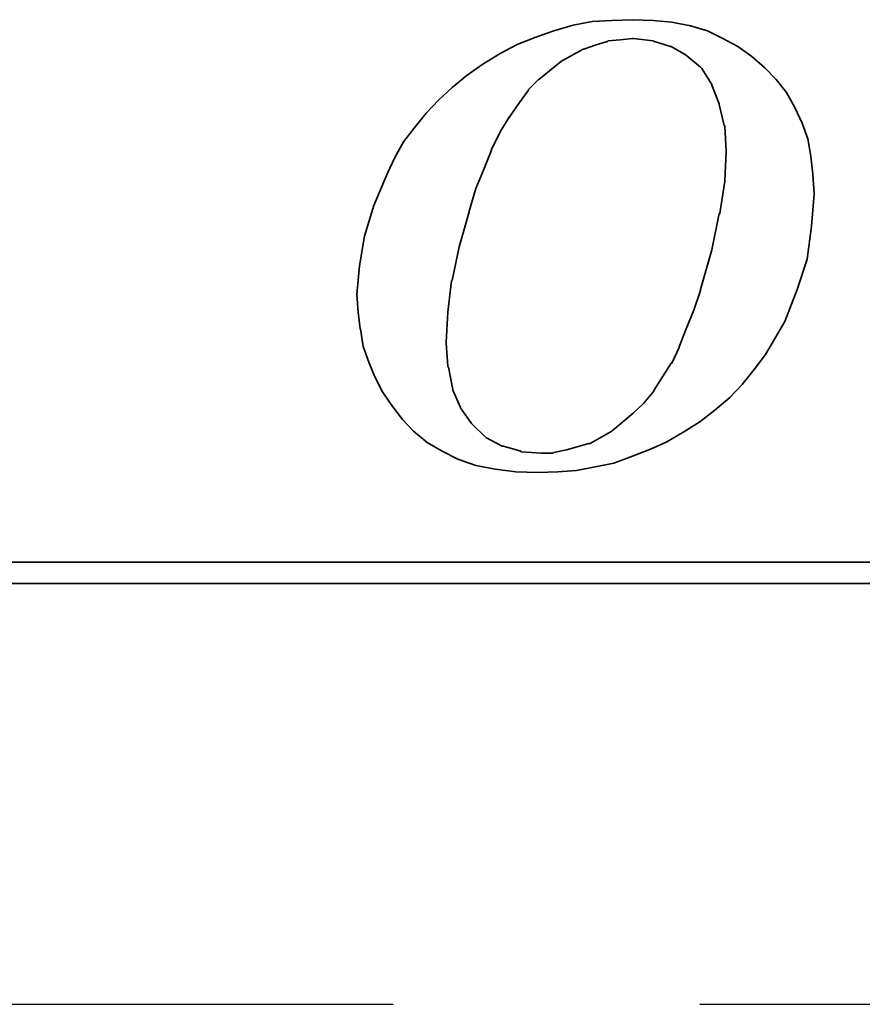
# Model space of a CAD drawing. Header units: millimetres. Extents: x -51 to 427, y -66 to 81.
# Tile 32 of 105: x 124.84 to 126.9, y 0 to 2.41. Entities that reach past the tile are written whole.
import ezdxf

# ---------------------------------------------------------------- set-up
doc = ezdxf.new("R2010")
doc.units = ezdxf.units.MM
doc.linetypes.add('CENTER', pattern=[2, 1.25, -0.25, 0.25, -0.25])
for name, color, linetype in [('CL', 1, 'CENTER'), ('DIM', 4, 'Continuous'), ('layer 1', 7, 'Continuous')]:
    doc.layers.add(name, color=color, linetype=linetype)

# ---------------------------------------------------------------- blocks, each defined once
blk = doc.blocks.new('TBI MOTION logo(完整正式版)')
at = {"layer": 'layer 1', "color": 22, "lineweight": 35}
for points, knots in [([(-11.34375, -6.98375), (-11.34375, -6.98375), (-10.91375, -7.43875), (-10.91375, -7.43875), (-10.91375, -7.43875), (-10.91375, -7.43875), (-10.38625, -7.87125), (-10.38625, -7.87125), (-10.38625, -7.87125), (-10.38625, -7.87125), (-9.81125, -8.20375), (-9.81125, -8.20375), (-9.81125, -8.20375), (-9.81125, -8.20375), (-9.21125, -8.51875), (-9.21125, -8.51875), (-9.21125, -8.51875), (-9.21125, -8.51875), (-8.51625, -8.75875), (-8.51625, -8.75875), (-8.51625, -8.75875), (-8.51625, -8.75875), (-7.77125, -8.90375), (-7.77125, -8.90375), (-7.77125, -8.90375), (-7.77125, -8.90375), (-6.97875, -8.99875), (-6.97875, -8.99875), (-6.97875, -8.99875), (-6.97875, -8.99875), (-6.14125, -9.02375), (-6.14125, -9.02375), (-6.14125, -9.02375), (-6.14125, -9.02375), (-5.37125, -8.99875), (-5.37125, -8.99875), (-5.37125, -8.99875), (-5.37125, -8.99875), (-4.65375, -8.94875), (-4.65375, -8.94875), (-4.65375, -8.94875), (-4.65375, -8.94875), (-3.93375, -8.80625), (-3.93375, -8.80625), (-3.93375, -8.80625), (-3.93375, -8.80625), (-3.21375, -8.66375), (-3.21375, -8.66375), (-3.21375, -8.66375), (-3.21375, -8.66375), (-2.49375, -8.39875), (-2.49375, -8.39875), (-2.49375, -8.39875), (-2.49375, -8.39875), (-1.79875, -8.13375), (-1.79875, -8.13375), (-1.79875, -8.13375), (-1.79875, -8.13375), (-1.17375, -7.84375), (-1.17375, -7.84375), (-1.17375, -7.84375), (-1.17375, -7.84375), (-0.52375, -7.46375), (-0.52375, -7.46375), (-0.52375, -7.46375), (-0.52375, -7.46375), (0.10124, -7.07875), (0.10124, -7.07875), (0.10124, -7.07875), (0.10124, -7.07875), (0.67625, -6.62375), (0.67625, -6.62375), (0.67625, -6.62375), (0.67625, -6.62375), (1.24874, -6.14375), (1.24874, -6.14375), (1.24874, -6.14375), (1.24874, -6.14375), (1.72874, -5.64125), (1.72874, -5.64125), (1.72874, -5.64125), (1.72874, -5.64125), (2.18624, -5.06375), (2.18624, -5.06375), (2.18624, -5.06375), (2.18624, -5.06375), (2.61625, -4.48874), (2.61625, -4.48874), (2.61625, -4.48874), (2.61625, -4.48874), (3.00125, -3.83874), (3.00125, -3.83874), (3.00125, -3.83874), (3.00125, -3.83874), (3.36124, -3.21374), (3.36124, -3.21374), (3.36124, -3.21374), (3.36124, -3.21374), (3.84374, -1.99125), (3.84374, -1.99125), (3.84374, -1.99125), (3.84374, -1.99125), (4.22625, -0.81875), (4.22625, -0.81875), (4.22625, -0.81875), (4.22625, -0.81875), (4.39125, 0.45624), (4.39125, 0.45624), (4.39125, 0.45624), (4.39125, 0.45624), (4.48874, 1.70124), (4.48874, 1.70124), (4.48874, 1.70124), (4.48874, 1.70124), (4.43874, 2.44625), (4.43874, 2.44625), (4.43874, 2.44625), (4.43874, 2.44625), (4.36874, 3.14125), (4.36874, 3.14125), (4.36874, 3.14125), (4.36874, 3.14125), (4.25125, 3.81125), (4.25125, 3.81125), (4.25125, 3.81125), (4.25125, 3.81125), (4.03124, 4.41125), (4.03124, 4.41125), (4.03124, 4.41125), (4.03124, 4.41125), (3.74374, 5.01125), (3.74374, 5.01125), (3.74374, 5.01125), (3.74374, 5.01125), (3.43124, 5.58875), (3.43124, 5.58875), (3.43124, 5.58875), (3.43124, 5.58875), (3.02625, 6.09125), (3.02625, 6.09125), (3.02625, 6.09125), (3.02625, 6.09125), (2.59374, 6.54875), (2.59374, 6.54875), (2.59374, 6.54875), (2.59374, 6.54875), (2.09124, 6.98125), (2.09124, 6.98125), (2.09124, 6.98125), (2.09124, 6.98125), (1.56124, 7.36625), (1.56124, 7.36625), (1.56124, 7.36625), (1.56124, 7.36625), (0.98624, 7.67625), (0.98624, 7.67625), (0.98624, 7.67625), (0.98624, 7.67625), (0.38624, 7.96375), (0.38624, 7.96375), (0.38624, 7.96375), (0.38624, 7.96375), (-0.25875, 8.15625), (-0.25875, 8.15625), (-0.25875, 8.15625), (-0.25875, 8.15625), (-0.98125, 8.30125), (-0.98125, 8.30125), (-0.98125, 8.30125), (-0.98125, 8.30125), (-1.70124, 8.37125), (-1.70124, 8.37125), (-1.70124, 8.37125), (-1.70124, 8.37125), (-2.49375, 8.39624), (-2.49375, 8.39624), (-2.49375, 8.39624), (-2.49375, 8.39624), (-3.28625, 8.37125), (-3.28625, 8.37125), (-3.28625, 8.37125), (-3.28625, 8.37125), (-4.05125, 8.32125), (-4.05125, 8.32125), (-4.05125, 8.32125), (-4.05125, 8.32125), (-4.77375, 8.18125), (-4.77375, 8.18125), (-4.77375, 8.18125), (-4.77375, 8.18125), (-5.51625, 7.96375), (-5.51625, 7.96375), (-5.51625, 7.96375), (-5.51625, 7.96375), (-6.21125, 7.72625), (-6.21125, 7.72625), (-6.21125, 7.72625), (-6.21125, 7.72625), (-6.92875, 7.43625), (-6.92875, 7.43625), (-6.92875, 7.43625), (-6.92875, 7.43625), (-7.57875, 7.10125), (-7.57875, 7.10125), (-7.57875, 7.10125), (-7.57875, 7.10125), (-8.24875, 6.69125), (-8.24875, 6.69125), (-8.24875, 6.69125), (-8.24875, 6.69125), (-8.84875, 6.26125), (-8.84875, 6.26125), (-8.84875, 6.26125), (-8.84875, 6.26125), (-9.42625, 5.78125), (-9.42625, 5.78125), (-9.42625, 5.78125), (-9.42625, 5.78125), (-9.95375, 5.30125), (-9.95375, 5.30125), (-9.95375, 5.30125), (-9.95375, 5.30125), (-10.43375, 4.79624), (-10.43375, 4.79624), (-10.43375, 4.79624), (-10.43375, 4.79624), (-10.88875, 4.22125), (-10.88875, 4.22125), (-10.88875, 4.22125), (-10.88875, 4.22125), (-11.29875, 3.69375), (-11.29875, 3.69375), (-11.29875, 3.69375), (-11.29875, 3.69375), (-11.63375, 3.09125), (-11.63375, 3.09125), (-11.63375, 3.09125), (-11.63375, 3.09125), (-11.91875, 2.49625), (-11.91875, 2.49625), (-11.91875, 2.49625), (-11.91875, 2.49625), (-12.44875, 1.24625), (-12.44875, 1.24625), (-12.44875, 1.24625), (-12.44875, 1.24625), (-12.80875, 0.06874), (-12.80875, 0.06874), (-12.80875, 0.06874), (-12.80875, 0.06874), (-12.99875, -1.07875), (-12.99875, -1.07875), (-12.99875, -1.07875), (-12.99875, -1.07875), (-13.09375, -2.18375), (-13.09375, -2.18375), (-13.09375, -2.18375), (-13.09375, -2.18375), (-13.04875, -2.85375), (-13.04875, -2.85375), (-13.04875, -2.85375), (-13.04875, -2.85375), (-12.97375, -3.50375), (-12.97375, -3.50375), (-12.97375, -3.50375), (-12.97375, -3.50375), (-12.95375, -3.50375), (-12.95375, -3.50375), (-12.95375, -3.50375), (-12.95375, -3.50375), (-12.85375, -4.17375), (-12.85375, -4.17375), (-12.85375, -4.17375), (-12.85375, -4.17375), (-12.63875, -4.77624), (-12.63875, -4.77624), (-12.63875, -4.77624), (-12.63875, -4.77624), (-12.39875, -5.35125), (-12.39875, -5.35125), (-12.39875, -5.35125), (-12.39875, -5.35125), (-12.11375, -5.92875), (-12.11375, -5.92875), (-12.11375, -5.92875), (-12.11375, -5.92875), (-11.75375, -6.45375), (-11.75375, -6.45375), (-11.75375, -6.45375), (-11.75375, -6.45375), (-11.34375, -6.98375), (-11.34375, -6.98375)], [0, 0, 0, 0, 0.01369863, 0.01369863, 0.01369863, 0.01369863, 0.02739726, 0.02739726, 0.02739726, 0.02739726, 0.04109589, 0.04109589, 0.04109589, 0.04109589, 0.05479452, 0.05479452, 0.05479452, 0.05479452, 0.06849315, 0.06849315, 0.06849315, 0.06849315, 0.08219178, 0.08219178, 0.08219178, 0.08219178, 0.09589041, 0.09589041, 0.09589041, 0.09589041, 0.10958904, 0.10958904, 0.10958904, 0.10958904, 0.12328767, 0.12328767, 0.12328767, 0.12328767, 0.1369863, 0.1369863, 0.1369863, 0.1369863, 0.15068493, 0.15068493, 0.15068493, 0.15068493, 0.16438356, 0.16438356, 0.16438356, 0.16438356, 0.17808219, 0.17808219, 0.17808219, 0.17808219, 0.19178082, 0.19178082, 0.19178082, 0.19178082, 0.20547945, 0.20547945, 0.20547945, 0.20547945, 0.21917808, 0.21917808, 0.21917808, 0.21917808, 0.23287671, 0.23287671, 0.23287671, 0.23287671, 0.24657534, 0.24657534, 0.24657534, 0.24657534, 0.26027397, 0.26027397, 0.26027397, 0.26027397, 0.2739726, 0.2739726, 0.2739726, 0.2739726, 0.28767123, 0.28767123, 0.28767123, 0.28767123, 0.30136986, 0.30136986, 0.30136986, 0.30136986, 0.31506849, 0.31506849, 0.31506849, 0.31506849, 0.32876712, 0.32876712, 0.32876712, 0.32876712, 0.34246575, 0.34246575, 0.34246575, 0.34246575, 0.35616438, 0.35616438, 0.35616438, 0.35616438, 0.36986301, 0.36986301, 0.36986301, 0.36986301, 0.38356164, 0.38356164, 0.38356164, 0.38356164, 0.39726027, 0.39726027, 0.39726027, 0.39726027, 0.4109589, 0.4109589, 0.4109589, 0.4109589, 0.42465753, 0.42465753, 0.42465753, 0.42465753, 0.43835616, 0.43835616, 0.43835616, 0.43835616, 0.45205479, 0.45205479, 0.45205479, 0.45205479, 0.46575342, 0.46575342, 0.46575342, 0.46575342, 0.47945205, 0.47945205, 0.47945205, 0.47945205, 0.49315068, 0.49315068, 0.49315068, 0.49315068, 0.50684932, 0.50684932, 0.50684932, 0.50684932, 0.52054795, 0.52054795, 0.52054795, 0.52054795, 0.53424658, 0.53424658, 0.53424658, 0.53424658, 0.54794521, 0.54794521, 0.54794521, 0.54794521, 0.56164384, 0.56164384, 0.56164384, 0.56164384, 0.57534247, 0.57534247, 0.57534247, 0.57534247, 0.5890411, 0.5890411, 0.5890411, 0.5890411, 0.60273973, 0.60273973, 0.60273973, 0.60273973, 0.61643836, 0.61643836, 0.61643836, 0.61643836, 0.63013699, 0.63013699, 0.63013699, 0.63013699, 0.64383562, 0.64383562, 0.64383562, 0.64383562, 0.65753425, 0.65753425, 0.65753425, 0.65753425, 0.67123288, 0.67123288, 0.67123288, 0.67123288, 0.68493151, 0.68493151, 0.68493151, 0.68493151, 0.69863014, 0.69863014, 0.69863014, 0.69863014, 0.71232877, 0.71232877, 0.71232877, 0.71232877, 0.7260274, 0.7260274, 0.7260274, 0.7260274, 0.73972603, 0.73972603, 0.73972603, 0.73972603, 0.75342466, 0.75342466, 0.75342466, 0.75342466, 0.76712329, 0.76712329, 0.76712329, 0.76712329, 0.78082192, 0.78082192, 0.78082192, 0.78082192, 0.79452055, 0.79452055, 0.79452055, 0.79452055, 0.80821918, 0.80821918, 0.80821918, 0.80821918, 0.82191781, 0.82191781, 0.82191781, 0.82191781, 0.83561644, 0.83561644, 0.83561644, 0.83561644, 0.84931507, 0.84931507, 0.84931507, 0.84931507, 0.8630137, 0.8630137, 0.8630137, 0.8630137, 0.87671233, 0.87671233, 0.87671233, 0.87671233, 0.89041096, 0.89041096, 0.89041096, 0.89041096, 0.90410959, 0.90410959, 0.90410959, 0.90410959, 0.91780822, 0.91780822, 0.91780822, 0.91780822, 0.93150685, 0.93150685, 0.93150685, 0.93150685, 0.94520548, 0.94520548, 0.94520548, 0.94520548, 0.95890411, 0.95890411, 0.95890411, 0.95890411, 0.97260274, 0.97260274, 0.97260274, 0.97260274, 0.98630137, 0.98630137, 0.98630137, 0.98630137, 1, 1, 1, 1]), ([(-8.77875, 1.03124), (-8.77875, 1.03124), (-8.51625, 1.89625), (-8.51625, 1.89625), (-8.51625, 1.89625), (-8.51625, 1.89625), (-8.20375, 2.66375), (-8.20375, 2.66375), (-8.20375, 2.66375), (-8.20375, 2.66375), (-7.91625, 3.38125), (-7.91625, 3.38125), (-7.91625, 3.38125), (-7.91625, 3.38125), (-7.91625, 3.40624), (-7.91625, 3.40624), (-7.91625, 3.40624), (-7.91625, 3.40624), (-7.57875, 4.07624), (-7.57875, 4.07624), (-7.57875, 4.07624), (-7.57875, 4.07624), (-7.24375, 4.65125), (-7.24375, 4.65125), (-7.24375, 4.65125), (-7.24375, 4.65125), (-7.21875, 4.65125), (-7.21875, 4.65125), (-7.21875, 4.65125), (-7.21875, 4.65125), (-7.21875, 4.67624), (-7.21875, 4.67624), (-7.21875, 4.67624), (-7.21875, 4.67624), (-6.83625, 5.20375), (-6.83625, 5.20375), (-6.83625, 5.20375), (-6.83625, 5.20375), (-6.49875, 5.68625), (-6.49875, 5.68625), (-6.49875, 5.68625), (-6.49875, 5.68625), (-6.49875, 5.70625), (-6.49875, 5.70625), (-6.49875, 5.70625), (-6.49875, 5.70625), (-6.11625, 6.09125), (-6.11625, 6.09125), (-6.11625, 6.09125), (-6.11625, 6.09125), (-6.09125, 6.09125), (-6.09125, 6.09125), (-6.09125, 6.09125), (-6.09125, 6.09125), (-5.27375, 6.76625), (-5.27375, 6.76625), (-5.27375, 6.76625), (-5.27375, 6.76625), (-5.24875, 6.76625), (-5.24875, 6.76625), (-5.24875, 6.76625), (-5.24875, 6.76625), (-5.24875, 6.78625), (-5.24875, 6.78625), (-5.24875, 6.78625), (-5.24875, 6.78625), (-4.38875, 7.26624), (-4.38875, 7.26624), (-4.38875, 7.26624), (-4.38875, 7.26624), (-4.36125, 7.26624), (-4.36125, 7.26624), (-4.36125, 7.26624), (-4.36125, 7.26624), (-3.93375, 7.41125), (-3.93375, 7.41125), (-3.93375, 7.41125), (-3.93375, 7.41125), (-3.47375, 7.55625), (-3.47375, 7.55625), (-3.47375, 7.55625), (-3.47375, 7.55625), (-3.45375, 7.55625), (-3.45375, 7.55625), (-3.45375, 7.55625), (-3.45375, 7.55625), (-3.42875, 7.58124), (-3.42875, 7.58124), (-3.42875, 7.58124), (-3.42875, 7.58124), (-2.97375, 7.62625), (-2.97375, 7.62625), (-2.97375, 7.62625), (-2.97375, 7.62625), (-2.49375, 7.67625), (-2.49375, 7.67625), (-2.49375, 7.67625), (-2.49375, 7.67625), (-2.46875, 7.67625), (-2.46875, 7.67625), (-2.46875, 7.67625), (-2.46875, 7.67625), (-1.70124, 7.58124), (-1.70124, 7.58124), (-1.70124, 7.58124), (-1.70124, 7.58124), (-1.67875, 7.55625), (-1.67875, 7.55625), (-1.67875, 7.55625), (-1.67875, 7.55625), (-1.65375, 7.55625), (-1.65375, 7.55625), (-1.65375, 7.55625), (-1.65375, 7.55625), (-1.03125, 7.36625), (-1.03125, 7.36625), (-1.03125, 7.36625), (-1.03125, 7.36625), (-1.00625, 7.36625), (-1.00625, 7.36625), (-1.00625, 7.36625), (-1.00625, 7.36625), (-0.43124, 7.02624), (-0.43124, 7.02624), (-0.43124, 7.02624), (-0.43124, 7.02624), (-0.40625, 7.00624), (-0.40625, 7.00624), (-0.40625, 7.00624), (-0.40625, 7.00624), (0.12124, 6.57124), (0.12124, 6.57124), (0.12124, 6.57124), (0.12124, 6.57124), (0.14624, 6.54875), (0.14624, 6.54875), (0.14624, 6.54875), (0.14624, 6.54875), (0.17124, 6.52375), (0.17124, 6.52375), (0.17124, 6.52375), (0.17124, 6.52375), (0.55625, 5.89875), (0.55625, 5.89875), (0.55625, 5.89875), (0.55625, 5.89875), (0.55625, 5.87625), (0.55625, 5.87625), (0.55625, 5.87625), (0.55625, 5.87625), (0.84124, 5.15625), (0.84124, 5.15625), (0.84124, 5.15625), (0.84124, 5.15625), (0.84124, 5.13125), (0.84124, 5.13125), (0.84124, 5.13125), (0.84124, 5.13125), (1.03624, 4.31875), (1.03624, 4.31875), (1.03624, 4.31875), (1.03624, 4.31875), (1.05624, 4.31875), (1.05624, 4.31875), (1.05624, 4.31875), (1.05624, 4.31875), (1.05624, 4.29125), (1.05624, 4.29125), (1.05624, 4.29125), (1.05624, 4.29125), (1.10625, 3.33125), (1.10625, 3.33125), (1.10625, 3.33125), (1.10625, 3.33125), (1.10625, 3.30875), (1.10625, 3.30875), (1.10625, 3.30875), (1.10625, 3.30875), (1.05624, 2.20624), (1.05624, 2.20624), (1.05624, 2.20624), (1.05624, 2.20624), (1.05624, 2.18124), (1.05624, 2.18124), (1.05624, 2.18124), (1.05624, 2.18124), (0.86624, 0.93624), (0.86624, 0.93624), (0.86624, 0.93624), (0.86624, 0.93624), (0.84124, 0.93624), (0.84124, 0.93624), (0.84124, 0.93624), (0.84124, 0.93624), (0.55625, -0.45874), (0.55625, -0.45874), (0.55625, -0.45874), (0.55625, -0.45874), (0.12124, -1.99125), (0.12124, -1.99125), (0.12124, -1.99125), (0.12124, -1.99125), (0.12124, -2.01874), (0.12124, -2.01874), (0.12124, -2.01874), (0.12124, -2.01874), (-0.13874, -2.78375), (-0.13874, -2.78375), (-0.13874, -2.78375), (-0.13874, -2.78375), (-0.43124, -3.50375), (-0.43124, -3.50375), (-0.43124, -3.50375), (-0.43124, -3.50375), (-0.69375, -4.19875), (-0.69375, -4.19875), (-0.69375, -4.19875), (-0.69375, -4.19875), (-0.69375, -4.22375), (-0.69375, -4.22375), (-0.69375, -4.22375), (-0.69375, -4.22375), (-0.98125, -4.82374), (-0.98125, -4.82374), (-0.98125, -4.82374), (-0.98125, -4.82374), (-1.00625, -4.82374), (-1.00625, -4.82374), (-1.00625, -4.82374), (-1.00625, -4.82374), (-1.33875, -5.35125), (-1.33875, -5.35125), (-1.33875, -5.35125), (-1.33875, -5.35125), (-1.67875, -5.87875), (-1.67875, -5.87875), (-1.67875, -5.87875), (-1.67875, -5.87875), (-1.67875, -5.90375), (-1.67875, -5.90375), (-1.67875, -5.90375), (-1.67875, -5.90375), (-2.05875, -6.35875), (-2.05875, -6.35875), (-2.05875, -6.35875), (-2.05875, -6.35875), (-2.08375, -6.38375), (-2.08375, -6.38375), (-2.08375, -6.38375), (-2.08375, -6.38375), (-2.46875, -6.74375), (-2.46875, -6.74375), (-2.46875, -6.74375), (-2.46875, -6.74375), (-3.25875, -7.41625), (-3.25875, -7.41625), (-3.25875, -7.41625), (-3.25875, -7.41625), (-3.28625, -7.43875), (-3.28625, -7.43875), (-3.28625, -7.43875), (-3.28625, -7.43875), (-4.12375, -7.91875), (-4.12375, -7.91875), (-4.12375, -7.91875), (-4.12375, -7.91875), (-4.14875, -7.91875), (-4.14875, -7.91875), (-4.14875, -7.91875), (-4.14875, -7.91875), (-4.17125, -7.91875), (-4.17125, -7.91875), (-4.17125, -7.91875), (-4.17125, -7.91875), (-5.03375, -8.15875), (-5.03375, -8.15875), (-5.03375, -8.15875), (-5.03375, -8.15875), (-5.51625, -8.25625), (-5.51625, -8.25625), (-5.51625, -8.25625), (-5.51625, -8.25625), (-5.54125, -8.27875), (-5.54125, -8.27875), (-5.54125, -8.27875), (-5.54125, -8.27875), (-5.56375, -8.27875), (-5.56375, -8.27875), (-5.56375, -8.27875), (-5.56375, -8.27875), (-5.99625, -8.27875), (-5.99625, -8.27875), (-5.99625, -8.27875), (-5.99625, -8.27875), (-6.76375, -8.23125), (-6.76375, -8.23125), (-6.76375, -8.23125), (-6.76375, -8.23125), (-6.78875, -8.23125), (-6.78875, -8.23125), (-6.78875, -8.23125), (-6.78875, -8.23125), (-6.78875, -8.20375), (-6.78875, -8.20375), (-6.78875, -8.20375), (-6.78875, -8.20375), (-7.45875, -8.01375), (-7.45875, -8.01375), (-7.45875, -8.01375), (-7.45875, -8.01375), (-7.48375, -8.01375), (-7.48375, -8.01375), (-7.48375, -8.01375), (-7.48375, -8.01375), (-7.50875, -8.01375), (-7.50875, -8.01375), (-7.50875, -8.01375), (-7.50875, -8.01375), (-8.13125, -7.67875), (-8.13125, -7.67875), (-8.13125, -7.67875), (-8.13125, -7.67875), (-8.15625, -7.65375), (-8.15625, -7.65375), (-8.15625, -7.65375), (-8.15625, -7.65375), (-8.65875, -7.17375), (-8.65875, -7.17375), (-8.65875, -7.17375), (-8.65875, -7.17375), (-8.68375, -7.14875), (-8.68375, -7.14875), (-8.68375, -7.14875), (-8.68375, -7.14875), (-9.08875, -6.57375), (-9.08875, -6.57375), (-9.08875, -6.57375), (-9.08875, -6.57375), (-9.11375, -6.54875), (-9.11375, -6.54875), (-9.11375, -6.54875), (-9.11375, -6.54875), (-9.11375, -6.52875), (-9.11375, -6.52875), (-9.11375, -6.52875), (-9.11375, -6.52875), (-9.40375, -5.85375), (-9.40375, -5.85375), (-9.40375, -5.85375), (-9.40375, -5.85375), (-9.40375, -5.82875), (-9.40375, -5.82875), (-9.40375, -5.82875), (-9.40375, -5.82875), (-9.56875, -4.96875), (-9.56875, -4.96875), (-9.56875, -4.96875), (-9.56875, -4.96875), (-9.59375, -4.94375), (-9.59375, -4.94375), (-9.59375, -4.94375), (-9.59375, -4.94375), (-9.66375, -4.03375), (-9.66375, -4.03375), (-9.66375, -4.03375), (-9.66375, -4.03375), (-9.66375, -4.00875), (-9.66375, -4.00875), (-9.66375, -4.00875), (-9.66375, -4.00875), (-9.59375, -2.85375), (-9.59375, -2.85375), (-9.59375, -2.85375), (-9.59375, -2.85375), (-9.45125, -1.65875), (-9.45125, -1.65875), (-9.45125, -1.65875), (-9.45125, -1.65875), (-9.42625, -1.63375), (-9.42625, -1.63375), (-9.42625, -1.63375), (-9.42625, -1.63375), (-9.16125, -0.33875), (-9.16125, -0.33875), (-9.16125, -0.33875), (-9.16125, -0.33875), (-8.77875, 1.00624), (-8.77875, 1.00624), (-8.77875, 1.00624), (-8.77875, 1.00624), (-8.77875, 1.03124), (-8.77875, 1.03124)], [0, 0, 0, 0, 0.01020408, 0.01020408, 0.01020408, 0.01020408, 0.02040816, 0.02040816, 0.02040816, 0.02040816, 0.03061224, 0.03061224, 0.03061224, 0.03061224, 0.04081633, 0.04081633, 0.04081633, 0.04081633, 0.05102041, 0.05102041, 0.05102041, 0.05102041, 0.06122449, 0.06122449, 0.06122449, 0.06122449, 0.07142857, 0.07142857, 0.07142857, 0.07142857, 0.08163265, 0.08163265, 0.08163265, 0.08163265, 0.09183673, 0.09183673, 0.09183673, 0.09183673, 0.10204082, 0.10204082, 0.10204082, 0.10204082, 0.1122449, 0.1122449, 0.1122449, 0.1122449, 0.12244898, 0.12244898, 0.12244898, 0.12244898, 0.13265306, 0.13265306, 0.13265306, 0.13265306, 0.14285714, 0.14285714, 0.14285714, 0.14285714, 0.15306122, 0.15306122, 0.15306122, 0.15306122, 0.16326531, 0.16326531, 0.16326531, 0.16326531, 0.17346939, 0.17346939, 0.17346939, 0.17346939, 0.18367347, 0.18367347, 0.18367347, 0.18367347, 0.19387755, 0.19387755, 0.19387755, 0.19387755, 0.20408163, 0.20408163, 0.20408163, 0.20408163, 0.21428571, 0.21428571, 0.21428571, 0.21428571, 0.2244898, 0.2244898, 0.2244898, 0.2244898, 0.23469388, 0.23469388, 0.23469388, 0.23469388, 0.24489796, 0.24489796, 0.24489796, 0.24489796, 0.25510204, 0.25510204, 0.25510204, 0.25510204, 0.26530612, 0.26530612, 0.26530612, 0.26530612, 0.2755102, 0.2755102, 0.2755102, 0.2755102, 0.28571429, 0.28571429, 0.28571429, 0.28571429, 0.29591837, 0.29591837, 0.29591837, 0.29591837, 0.30612245, 0.30612245, 0.30612245, 0.30612245, 0.31632653, 0.31632653, 0.31632653, 0.31632653, 0.32653061, 0.32653061, 0.32653061, 0.32653061, 0.33673469, 0.33673469, 0.33673469, 0.33673469, 0.34693878, 0.34693878, 0.34693878, 0.34693878, 0.35714286, 0.35714286, 0.35714286, 0.35714286, 0.36734694, 0.36734694, 0.36734694, 0.36734694, 0.37755102, 0.37755102, 0.37755102, 0.37755102, 0.3877551, 0.3877551, 0.3877551, 0.3877551, 0.39795918, 0.39795918, 0.39795918, 0.39795918, 0.40816327, 0.40816327, 0.40816327, 0.40816327, 0.41836735, 0.41836735, 0.41836735, 0.41836735, 0.42857143, 0.42857143, 0.42857143, 0.42857143, 0.43877551, 0.43877551, 0.43877551, 0.43877551, 0.44897959, 0.44897959, 0.44897959, 0.44897959, 0.45918367, 0.45918367, 0.45918367, 0.45918367, 0.46938776, 0.46938776, 0.46938776, 0.46938776, 0.47959184, 0.47959184, 0.47959184, 0.47959184, 0.48979592, 0.48979592, 0.48979592, 0.48979592, 0.5, 0.5, 0.5, 0.5, 0.51020408, 0.51020408, 0.51020408, 0.51020408, 0.52040816, 0.52040816, 0.52040816, 0.52040816, 0.53061224, 0.53061224, 0.53061224, 0.53061224, 0.54081633, 0.54081633, 0.54081633, 0.54081633, 0.55102041, 0.55102041, 0.55102041, 0.55102041, 0.56122449, 0.56122449, 0.56122449, 0.56122449, 0.57142857, 0.57142857, 0.57142857, 0.57142857, 0.58163265, 0.58163265, 0.58163265, 0.58163265, 0.59183673, 0.59183673, 0.59183673, 0.59183673, 0.60204082, 0.60204082, 0.60204082, 0.60204082, 0.6122449, 0.6122449, 0.6122449, 0.6122449, 0.62244898, 0.62244898, 0.62244898, 0.62244898, 0.63265306, 0.63265306, 0.63265306, 0.63265306, 0.64285714, 0.64285714, 0.64285714, 0.64285714, 0.65306122, 0.65306122, 0.65306122, 0.65306122, 0.66326531, 0.66326531, 0.66326531, 0.66326531, 0.67346939, 0.67346939, 0.67346939, 0.67346939, 0.68367347, 0.68367347, 0.68367347, 0.68367347, 0.69387755, 0.69387755, 0.69387755, 0.69387755, 0.70408163, 0.70408163, 0.70408163, 0.70408163, 0.71428571, 0.71428571, 0.71428571, 0.71428571, 0.7244898, 0.7244898, 0.7244898, 0.7244898, 0.73469388, 0.73469388, 0.73469388, 0.73469388, 0.74489796, 0.74489796, 0.74489796, 0.74489796, 0.75510204, 0.75510204, 0.75510204, 0.75510204, 0.76530612, 0.76530612, 0.76530612, 0.76530612, 0.7755102, 0.7755102, 0.7755102, 0.7755102, 0.78571429, 0.78571429, 0.78571429, 0.78571429, 0.79591837, 0.79591837, 0.79591837, 0.79591837, 0.80612245, 0.80612245, 0.80612245, 0.80612245, 0.81632653, 0.81632653, 0.81632653, 0.81632653, 0.82653061, 0.82653061, 0.82653061, 0.82653061, 0.83673469, 0.83673469, 0.83673469, 0.83673469, 0.84693878, 0.84693878, 0.84693878, 0.84693878, 0.85714286, 0.85714286, 0.85714286, 0.85714286, 0.86734694, 0.86734694, 0.86734694, 0.86734694, 0.87755102, 0.87755102, 0.87755102, 0.87755102, 0.8877551, 0.8877551, 0.8877551, 0.8877551, 0.89795918, 0.89795918, 0.89795918, 0.89795918, 0.90816327, 0.90816327, 0.90816327, 0.90816327, 0.91836735, 0.91836735, 0.91836735, 0.91836735, 0.92857143, 0.92857143, 0.92857143, 0.92857143, 0.93877551, 0.93877551, 0.93877551, 0.93877551, 0.94897959, 0.94897959, 0.94897959, 0.94897959, 0.95918367, 0.95918367, 0.95918367, 0.95918367, 0.96938776, 0.96938776, 0.96938776, 0.96938776, 0.97959184, 0.97959184, 0.97959184, 0.97959184, 0.98979592, 0.98979592, 0.98979592, 0.98979592, 1, 1, 1, 1]), ([(75.90875, -9.47875), (75.90875, -9.47875), (75.90875, -12.28625), (75.90875, -12.28625), (75.90875, -12.28625), (75.90875, -12.28625), (75.90875, -12.47875), (75.90875, -12.47875), (75.90875, -12.47875), (75.90875, -12.47875), (75.71625, -12.47875), (75.71625, -12.47875), (75.71625, -12.47875), (75.71625, -12.47875), (-88.32875, -12.47875), (-88.32875, -12.47875), (-88.32875, -12.47875), (-88.32875, -12.47875), (-88.32875, -13.29375), (-88.32875, -13.29375), (-88.32875, -13.29375), (-88.32875, -13.29375), (82.89125, -13.29375), (82.89125, -13.29375), (82.89125, -13.29375), (82.89125, -13.29375), (75.90875, -9.47875), (75.90875, -9.47875)], [0, 0, 0, 0, 0.14285714, 0.14285714, 0.14285714, 0.14285714, 0.28571429, 0.28571429, 0.28571429, 0.28571429, 0.42857143, 0.42857143, 0.42857143, 0.42857143, 0.57142857, 0.57142857, 0.57142857, 0.57142857, 0.71428571, 0.71428571, 0.71428571, 0.71428571, 0.85714286, 0.85714286, 0.85714286, 0.85714286, 1, 1, 1, 1])]:
    blk.add_open_spline(points, degree=3, knots=knots, dxfattribs=at)

msp = doc.modelspace()

# ---------------------------------------------------------------- linework, layer by layer
at = {"layer": 'CL', "color": 0, "ltscale": 3}
msp.add_line((98, 0), (161.5357, 0), dxfattribs=at)

# ---------------------------------------------------------------- block references
at = {"layer": 'DIM', "xscale": 0.0636045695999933, "yscale": 0.0636045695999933, "zscale": 0.0636045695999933}
msp.add_blockref('TBI MOTION logo(完整正式版)', (126.4942, 1.8759), dxfattribs=at)

doc.saveas('drawing.dxf')
